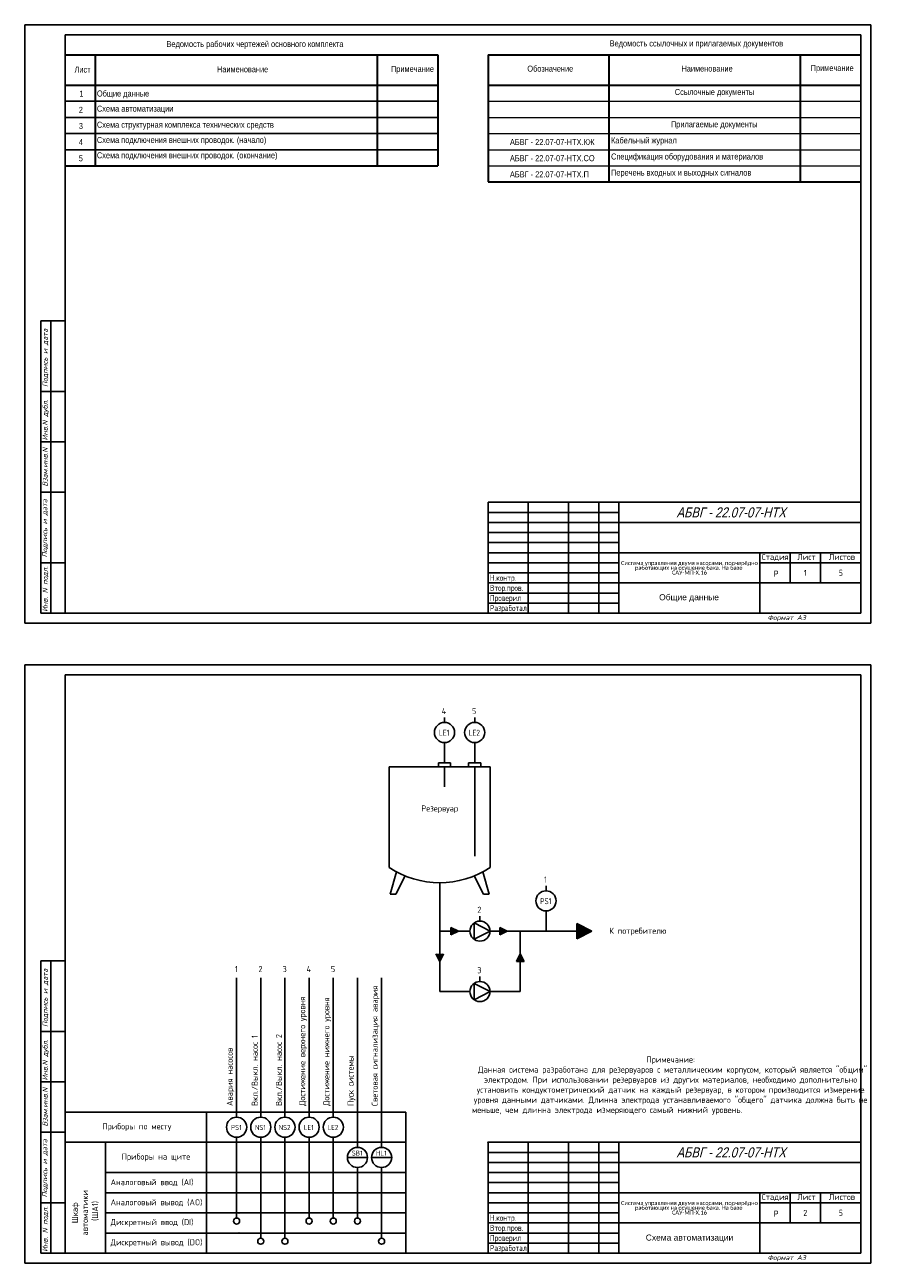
# Model space of a CAD drawing. Header units: millimetres. Extents: x 2325 to 2747, y 707 to 2640.
# Tile 3 of 4: x 2325 to 2747, y 1697 to 2311. Entities that reach past the tile are written whole.
import ezdxf
from ezdxf.enums import TextEntityAlignment as Align

# ---------------------------------------------------------------- set-up
doc = ezdxf.new("R2010")
doc.units = ezdxf.units.MM
for name, color, linetype in [('_FORMAT OSNOVNAJA', 1, 'Continuous'), ('_KIP_NOVOE', 3, 'Continuous'), ('_TABLITSA OSNOVNAJA', 3, 'Continuous'), ('_TABLITSA TONKAJA', 2, 'Continuous'), ('Текст', 7, 'Continuous'), ('Форматка', 4, 'Continuous')]:
    doc.layers.add(name, color=color, linetype=linetype)
doc.layers.add('_Таблицы', color=7, linetype='Continuous', lineweight=15)
doc.layers.add('Слой1', color=10, linetype='Continuous', lineweight=200, plot=False)
doc.styles.add('35', font='romans.shx', dxfattribs={"width": 0.7, "oblique": 15, "height": 3.5})
doc.styles.add('Arial', font='arial.ttf')
doc.styles.add('Romans8', font='romans8.shx', dxfattribs={"width": 0.8, "height": 3})

msp = doc.modelspace()

# ---------------------------------------------------------------- hatches: boundary and pattern name
at = {"ltscale": 10}
h = msp.add_hatch(color=256, dxfattribs=at)
h.dxf.hatch_style = 1
h.paths.add_polyline_path([(2540.17, 1861.65), (2536.42, 1863.52), (2536.42, 1859.77)])
h = msp.add_hatch(color=256, dxfattribs=at)
h.dxf.hatch_style = 1
h.paths.add_polyline_path([(2564.49, 1861.65), (2560.74, 1863.52), (2560.74, 1859.77)])
h = msp.add_hatch(color=256, dxfattribs=at)
h.dxf.hatch_style = 1
h.paths.add_polyline_path([(2606.45, 1861.65), (2598.95, 1865.4), (2598.95, 1857.9)])
h = msp.add_hatch(color=256, dxfattribs=at)
h.dxf.hatch_style = 1
h.paths.add_polyline_path([(2530.91, 1846.65), (2532.78, 1850.4), (2529.03, 1850.4)])
h = msp.add_hatch(color=256, dxfattribs=at)
h.dxf.hatch_style = 1
h.paths.add_polyline_path([(2570.91, 1850.4), (2569.03, 1846.65), (2572.78, 1846.65)])

# ---------------------------------------------------------------- linework, layer by layer
at = {"color": 7, "linetype": 'Continuous', "lineweight": 30}
for p, q in [((2344.92, 2296.45), (2529.92, 2296.45)), ((2359.92, 2296.45), (2359.92, 2241.45)), ((2499.92, 2296.45), (2499.92, 2241.45)), ((2529.92, 2296.45), (2529.92, 2241.45)), ((2344.92, 2281.45), (2529.92, 2281.45)), ((2344.92, 2241.45), (2529.92, 2241.45))]:
    msp.add_line(p, q, dxfattribs=at)
at = {"color": 7, "linetype": 'Continuous', "lineweight": -3}
for p, q in [((2344.92, 2273.45), (2529.92, 2273.45)), ((2344.92, 2265.45), (2529.92, 2265.45)), ((2344.92, 2257.45), (2529.92, 2257.45)), ((2344.92, 2249.45), (2529.92, 2249.45))]:
    msp.add_line(p, q, dxfattribs=at)
at = {"color": 7, "ltscale": 10}
for p, q in [((2533.29, 1965.21), (2533.29, 1967.71)), ((2548.29, 1965.21), (2548.29, 1967.71)), ((2583.7, 1881.65), (2583.7, 1884.15)), ((2550.91, 1866.65), (2550.91, 1869.15)), ((2536.42, 1863.52), (2536.42, 1859.77)), ((2536.42, 1863.52), (2540.17, 1861.65)), ((2547.97, 1857.6), (2547.97, 1865.69)), ((2555.91, 1861.65), (2547.97, 1865.69)), ((2560.74, 1863.52), (2560.74, 1859.77)), ((2560.74, 1863.52), (2564.49, 1861.65)), ((2598.95, 1865.4), (2598.95, 1857.9)), ((2598.95, 1865.4), (2606.45, 1861.65)), ((2540.17, 1861.65), (2536.42, 1859.77)), ((2555.91, 1861.65), (2547.97, 1857.6)), ((2564.49, 1861.65), (2560.74, 1859.77)), ((2606.45, 1861.65), (2598.95, 1857.9)), ((2530.91, 1846.65), (2529.03, 1850.4)), ((2532.78, 1850.4), (2530.91, 1846.65)), ((2569.03, 1846.65), (2570.91, 1850.4)), ((2570.91, 1850.4), (2572.78, 1846.65)), ((2569.03, 1846.65), (2572.78, 1846.65)), ((2430.09, 1769.34), (2430.09, 1838.45)), ((2442.09, 1769.34), (2442.09, 1838.45)), ((2454.09, 1769.34), (2454.09, 1838.45)), ((2466.09, 1769.34), (2466.09, 1838.45)), ((2478.09, 1769.34), (2478.09, 1838.45)), ((2490.09, 1754.34), (2490.09, 1838.45)), ((2502.09, 1754.34), (2502.09, 1838.45)), ((2550.91, 1836.65), (2550.91, 1839.15)), ((2547.97, 1827.6), (2547.97, 1835.69)), ((2555.91, 1831.65), (2547.97, 1835.69)), ((2555.91, 1831.65), (2547.97, 1827.6)), ((2514.03, 1771.84), (2344.95, 1771.84)), ((2415.09, 1771.84), (2415.09, 1701.84)), ((2415.09, 1771.84), (2415.09, 1756.84)), ((2514.03, 1771.84), (2514.03, 1701.84)), ((2430.09, 1759.34), (2430.09, 1719.27)), ((2442.09, 1759.34), (2442.09, 1709.27)), ((2454.09, 1759.34), (2454.09, 1709.27)), ((2466.09, 1759.34), (2466.09, 1719.27)), ((2478.09, 1759.34), (2478.09, 1719.27)), ((2514.03, 1756.84), (2344.95, 1756.84)), ((2431.23, 1756.84), (2344.95, 1756.84)), ((2364.95, 1701.84), (2364.95, 1756.84)), ((2415.09, 1756.84), (2415.09, 1741.84)), ((2431.23, 1741.84), (2364.95, 1741.84)), ((2415.09, 1741.84), (2415.09, 1731.84)), ((2431.23, 1741.84), (2514.03, 1741.84)), ((2490.09, 1744.34), (2490.09, 1719.27)), ((2502.09, 1744.34), (2502.09, 1709.27)), ((2415.09, 1731.84), (2364.95, 1731.84)), ((2415.09, 1731.84), (2514.03, 1731.84)), ((2415.09, 1731.84), (2415.09, 1721.84)), ((2415.09, 1721.84), (2364.95, 1721.84)), ((2415.09, 1721.84), (2514.03, 1721.84)), ((2415.09, 1721.84), (2415.09, 1711.84)), ((2415.09, 1711.84), (2364.95, 1711.84)), ((2415.09, 1711.84), (2514.03, 1711.84)), ((2415.09, 1711.84), (2415.09, 1701.84))]:
    msp.add_line(p, q, dxfattribs=at)
for p, q in [((2533.29, 1945.21), (2533.29, 1955.21)), ((2548.29, 1945.21), (2548.29, 1955.21)), ((2505.91, 1943.21), (2555.91, 1943.21)), ((2505.91, 1943.21), (2505.91, 1893.21)), ((2536.29, 1945.21), (2530.29, 1945.21)), ((2530.29, 1945.21), (2530.29, 1943.21)), ((2533.29, 1943.21), (2533.29, 1933.21)), ((2536.29, 1943.21), (2536.29, 1945.21)), ((2542.51, 1943.21), (2548.51, 1943.21)), ((2551.29, 1945.21), (2545.29, 1945.21)), ((2545.29, 1945.21), (2545.29, 1943.21)), ((2548.29, 1943.21), (2548.29, 1898.92)), ((2551.29, 1943.21), (2551.29, 1945.21)), ((2555.91, 1943.21), (2555.91, 1893.21)), ((2509.43, 1891.09), (2506.3, 1879.92)), ((2509.15, 1879.92), (2513.74, 1889.04)), ((2552.67, 1879.92), (2548.08, 1889.04)), ((2552.39, 1891.09), (2555.52, 1879.92)), ((2530.91, 1861.65), (2530.91, 1885.64)), ((2506.3, 1879.92), (2509.15, 1879.92)), ((2555.52, 1879.92), (2552.67, 1879.92)), ((2583.7, 1861.65), (2583.7, 1871.65)), ((2545.91, 1861.65), (2530.91, 1861.65)), ((2530.91, 1861.65), (2530.91, 1831.65)), ((2555.91, 1861.65), (2598.95, 1861.65)), ((2570.91, 1831.65), (2570.91, 1861.65)), ((2430.09, 1828.45), (2430.09, 1838.45)), ((2466.09, 1828.45), (2466.09, 1838.45)), ((2530.91, 1831.65), (2545.91, 1831.65)), ((2555.91, 1831.65), (2570.91, 1831.65)), ((2485.09, 1749.34), (2495.09, 1749.34)), ((2497.09, 1749.34), (2507.09, 1749.34))]:
    msp.add_line(p, q)
for centre, radius in [((2533.29, 1960.21), 5), ((2548.29, 1960.21), 5), ((2583.7, 1876.65), 5), ((2550.91, 1861.65), 5), ((2550.91, 1831.65), 5), ((2430.09, 1764.34), 5), ((2442.09, 1764.34), 5), ((2454.09, 1764.34), 5), ((2466.09, 1764.34), 5), ((2478.09, 1764.34), 5), ((2490.09, 1749.34), 5), ((2502.09, 1749.34), 5), ((2430.09, 1717.77), 1.5), ((2466.09, 1717.77), 1.5), ((2478.09, 1717.77), 1.5), ((2490.09, 1717.77), 1.5), ((2442.09, 1707.77), 1.5), ((2454.09, 1707.77), 1.5), ((2502.09, 1707.77), 1.5)]:
    msp.add_circle(centre, radius, dxfattribs=at)
msp.add_arc((2530.91, 1930.69), 45.05, 236.29667, 303.70333)
msp.add_point((2554.92, 1756.84))
at = {"color": 7}
for p in [(2431.23, 1721.84), (2431.23, 1711.84)]:
    msp.add_point(p, dxfattribs=at)
at = {"layer": '_FORMAT OSNOVNAJA', "color": 7}
for p, q in [((2554.92, 2074.45), (2554.92, 2019.45)), ((2739.92, 2074.45), (2554.92, 2074.45)), ((2554.92, 1756.84), (2554.92, 1701.84)), ((2739.92, 1756.84), (2554.92, 1756.84))]:
    msp.add_line(p, q, dxfattribs=at)
at = {"layer": '_TABLITSA OSNOVNAJA', "color": 7}
for p, q in [((2574.92, 2074.45), (2574.92, 2019.45)), ((2594.92, 2019.45), (2594.92, 2074.45)), ((2609.92, 2074.45), (2609.92, 2019.45)), ((2619.92, 2019.45), (2619.92, 2074.45)), ((2739.92, 2064.45), (2619.92, 2064.45)), ((2619.92, 2049.45), (2739.92, 2049.45)), ((2689.92, 2049.45), (2689.92, 2019.45)), ((2704.92, 2034.45), (2704.92, 2049.45)), ((2719.92, 2049.45), (2719.92, 2034.45)), ((2689.92, 2044.45), (2739.92, 2044.45)), ((2739.92, 2034.45), (2619.92, 2034.45)), ((2574.92, 1756.84), (2574.92, 1701.84)), ((2594.92, 1701.84), (2594.92, 1756.84)), ((2609.92, 1756.84), (2609.92, 1701.84)), ((2619.92, 1701.84), (2619.92, 1756.84)), ((2739.92, 1746.84), (2619.92, 1746.84)), ((2619.92, 1731.84), (2739.92, 1731.84)), ((2689.92, 1731.84), (2689.92, 1701.84)), ((2704.92, 1716.84), (2704.92, 1731.84)), ((2719.92, 1731.84), (2719.92, 1716.84)), ((2689.92, 1726.84), (2739.92, 1726.84)), ((2739.92, 1716.84), (2619.92, 1716.84))]:
    msp.add_line(p, q, dxfattribs=at)
at = {"layer": '_TABLITSA TONKAJA', "color": 7}
for p, q in [((2554.92, 2069.45), (2619.92, 2069.45)), ((2554.92, 2064.45), (2619.92, 2064.45)), ((2619.92, 2059.45), (2554.92, 2059.45)), ((2619.92, 2059.45), (2554.92, 2059.45)), ((2554.92, 2054.45), (2619.92, 2054.45)), ((2554.92, 2054.45), (2619.92, 2054.45)), ((2554.92, 2049.45), (2619.92, 2049.45)), ((2554.92, 2049.45), (2619.92, 2049.45)), ((2619.92, 2044.45), (2554.92, 2044.45)), ((2619.92, 2044.45), (2554.92, 2044.45)), ((2554.92, 2039.45), (2619.92, 2039.45)), ((2554.92, 2039.45), (2619.92, 2039.45)), ((2619.92, 2034.45), (2554.92, 2034.45)), ((2619.92, 2034.45), (2554.92, 2034.45)), ((2619.92, 2029.45), (2554.92, 2029.45)), ((2619.92, 2029.45), (2554.92, 2029.45)), ((2554.92, 2024.45), (2619.92, 2024.45)), ((2554.92, 2024.45), (2619.92, 2024.45)), ((2554.92, 1751.84), (2619.92, 1751.84)), ((2554.92, 1746.84), (2619.92, 1746.84)), ((2619.92, 1741.84), (2554.92, 1741.84)), ((2619.92, 1741.84), (2554.92, 1741.84)), ((2554.92, 1736.84), (2619.92, 1736.84)), ((2554.92, 1736.84), (2619.92, 1736.84)), ((2554.92, 1731.84), (2619.92, 1731.84)), ((2554.92, 1731.84), (2619.92, 1731.84)), ((2619.92, 1726.84), (2554.92, 1726.84)), ((2619.92, 1726.84), (2554.92, 1726.84)), ((2554.92, 1721.84), (2619.92, 1721.84)), ((2554.92, 1721.84), (2619.92, 1721.84)), ((2619.92, 1716.84), (2554.92, 1716.84)), ((2619.92, 1716.84), (2554.92, 1716.84)), ((2619.92, 1711.84), (2554.92, 1711.84)), ((2619.92, 1711.84), (2554.92, 1711.84)), ((2554.92, 1706.84), (2619.92, 1706.84)), ((2554.92, 1706.84), (2619.92, 1706.84))]:
    msp.add_line(p, q, dxfattribs=at)
at = {"layer": '_Таблицы', "color": 7, "linetype": 'Continuous', "lineweight": 30}
for p, q in [((2554.92, 2296.45), (2739.92, 2296.45)), ((2554.92, 2296.45), (2554.92, 2233.45)), ((2614.92, 2296.45), (2614.92, 2233.45)), ((2709.92, 2296.45), (2709.92, 2233.45)), ((2554.92, 2281.45), (2739.92, 2281.45)), ((2554.92, 2233.45), (2739.92, 2233.45))]:
    msp.add_line(p, q, dxfattribs=at)
at = {"layer": '_Таблицы', "color": 7, "linetype": 'Continuous', "lineweight": 15}
for p, q in [((2554.92, 2273.45), (2739.92, 2273.45)), ((2554.92, 2265.45), (2739.92, 2265.45)), ((2554.92, 2257.45), (2739.92, 2257.45)), ((2554.92, 2249.45), (2739.92, 2249.45)), ((2554.92, 2241.45), (2739.92, 2241.45))]:
    msp.add_line(p, q, dxfattribs=at)
at = {"layer": 'Слой1', "color": 7, "lineweight": -3}
for p, q in [((2324.92, 2311.45), (2324.92, 2014.45)), ((2324.92, 2311.45), (2324.92, 2014.45)), ((2744.92, 2311.45), (2744.92, 2014.45)), ((2744.92, 2311.45), (2744.92, 2014.45)), ((2744.92, 2311.45), (2744.92, 2014.45)), ((2744.92, 2311.45), (2744.92, 2014.45)), ((2744.92, 2311.45), (2744.92, 2014.45)), ((2324.92, 1993.84), (2324.92, 1696.84)), ((2324.92, 1993.84), (2324.92, 1696.84)), ((2744.92, 1993.84), (2744.92, 1696.84)), ((2744.92, 1993.84), (2744.92, 1696.84)), ((2744.92, 1993.84), (2744.92, 1696.84)), ((2744.92, 1993.84), (2744.92, 1696.84)), ((2744.92, 1993.84), (2744.92, 1696.84))]:
    msp.add_line(p, q, dxfattribs=at)
at = {"layer": 'Слой1', "color": 7, "linetype": 'ByBlock', "lineweight": -3, "ltscale": 0.4}
for p, q in [((2324.92, 2311.45), (2534.92, 2311.45)), ((2530.4, 2311.45), (2744.92, 2311.45)), ((2324.92, 2014.45), (2744.92, 2014.45)), ((2324.92, 2014.45), (2534.92, 2014.45)), ((2324.92, 2014.45), (2534.92, 2014.45)), ((2324.92, 1993.84), (2534.92, 1993.84)), ((2530.4, 1993.84), (2744.92, 1993.84)), ((2324.92, 1696.84), (2744.92, 1696.84)), ((2324.92, 1696.84), (2534.92, 1696.84)), ((2324.92, 1696.84), (2534.92, 1696.84))]:
    msp.add_line(p, q, dxfattribs=at)
at = {"layer": 'Форматка', "color": 7, "lineweight": -3}
for p, q in [((2344.92, 2019.45), (2344.92, 2306.45)), ((2344.92, 2306.45), (2739.92, 2306.45)), ((2739.92, 2306.45), (2739.92, 2019.45)), ((2344.92, 2164.45), (2332.92, 2164.45)), ((2332.92, 2019.45), (2332.92, 2164.45)), ((2337.92, 2019.45), (2337.92, 2164.45)), ((2344.92, 2129.45), (2332.92, 2129.45)), ((2344.92, 2104.45), (2332.92, 2104.45)), ((2344.92, 2079.45), (2332.92, 2079.45)), ((2344.92, 2044.45), (2332.92, 2044.45)), ((2739.92, 2019.45), (2332.92, 2019.45)), ((2344.92, 1701.84), (2344.92, 1988.84)), ((2344.92, 1988.84), (2739.92, 1988.84)), ((2739.92, 1988.84), (2739.92, 1701.84)), ((2344.92, 1846.84), (2332.92, 1846.84)), ((2332.92, 1701.84), (2332.92, 1846.84)), ((2337.92, 1701.84), (2337.92, 1846.84)), ((2344.92, 1811.84), (2332.92, 1811.84)), ((2344.92, 1786.84), (2332.92, 1786.84)), ((2344.92, 1761.84), (2332.92, 1761.84)), ((2344.92, 1726.84), (2332.92, 1726.84)), ((2739.92, 1701.84), (2332.92, 1701.84))]:
    msp.add_line(p, q, dxfattribs=at)

# ---------------------------------------------------------------- texts
at = {"lineweight": -3, "style": 'Arial', "oblique": 15, "width": 0.8}
for p in [(2702.68, 2069.43), (2702.68, 1751.83)]:
    msp.add_text('АБВГ - 22.07-07-НТХ', height=5, dxfattribs=at).set_placement(p, align=Align.MIDDLE_RIGHT)
at = {"color": 7, "style": 'Arial', "width": 0.8}
for p in [(2696.69, 2037.57), (2696.69, 1719.96)]:
    msp.add_text('Р', height=3, dxfattribs=at).set_placement(p)
at = {"color": 7, "linetype": 'Continuous', "lineweight": -3, "char_height": 3, "style": 'Romans8'}
for s, insert, width, attachment_point in [('{\\fArial|b0|i0|c204|p34;Ведомость рабочих чертежей основного комплекта }', (2439.22, 2301.45), 112.3143, 5), ('\\W0.8;{\\fArial|b0|i0|c204|p34;Лист\\fArial|b0|i0|c0|p34;}', (2349.62, 2290.72), 7.0805, 1), ('\\W0.8;{\\fArial|b0|i0|c204|p34;Наименование}', (2420.36, 2290.85), 31.1111, 1), ('\\W0.8;{\\fArial|b0|i0|c204|p34;Примечание}', (2506.74, 2291.05), 19.9556, 1), ('\\fArial|b0|i0|c0|p34;\\W0.8000000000;\\T1.0000000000;\\o\\l1', (2352.05, 2278.7), 2.0259, 1), ('\\pt24;{\\fArial|b0|i0|c204|p34;Общие данные}', (2360.74, 2278.84), 33.8261, 1), ('\\fArial|b0|i0|c0|p34;\\W0.8000000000;\\T1.0000000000;\\o\\l2', (2351.76, 2270.7), 2.2483, 1), ('\\pt24;{\\fArial|b0|i0|c204|p34;Схема автоматизации}', (2360.74, 2271.34), 122.9431, 1), ('\\fArial|b0|i0|c0|p34;\\W0.8000000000;\\T1.0000000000;\\o\\l3', (2351.76, 2262.72), 2.2128, 1), ('\\pt24;{\\fArial|b0|i0|c204|p34;Схема структурная комплекса технических средств}', (2360.74, 2263.34), 122.9431, 1), ('\\pt24;{\\fArial|b0|i0|c204|p34;Схема подключения внешних проводок. (начало)}', (2360.74, 2255.79), 122.9431, 1), ('\\fArial|b0|i0|c0|p34;\\W0.8000000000;\\T1.0000000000;\\o\\l4', (2351.73, 2254.7), 2.2947, 1), ('{\\fArial|b0|i0|c204|p34;5}', (2351.73, 2246.7), 2.2947, 1), ('\\pt24;{\\fArial|b0|i0|c204|p34;Схема подключения внешних проводок. (окончание)}', (2360.74, 2248.17), 122.9431, 1)]:
    msp.add_mtext(s, dxfattribs=dict(at, insert=insert, width=width, attachment_point=attachment_point))
at = {"width": 70, "attachment_point": 5, "line_spacing_factor": 0.7, "style": 'Arial'}
for s, insert, char_height in [('{\\fCalibri|b0|i0|c204|p34;\\H0.91667x;Система управления двумя насосами, поочерёдно работающих на осушение бака.\\fCalibri|b0|i0|c0|p34; \\fCalibri|b0|i0|c204|p34;На базе \\H1.8129x; \\H0.5516x;САУ-МП-Х.16\\H1.8265x; }', (2654.92, 2041.95), 2.2), ('Общие данные', (2654.71, 2026.93), 3), ('{\\fCalibri|b0|i0|c204|p34;\\H0.91667x;Система управления двумя насосами, поочерёдно работающих на осушение бака.\\fCalibri|b0|i0|c0|p34; \\fCalibri|b0|i0|c204|p34;На базе \\H1.8129x; \\H0.5516x;САУ-МП-Х.16\\H1.8265x; }', (2654.92, 1724.34), 2.2)]:
    msp.add_mtext(s, dxfattribs=dict(at, insert=insert, char_height=char_height))
at = {"layer": '_KIP_NOVOE', "color": 7, "style": 'Arial'}
msp.add_text('Схема автоматизации', height=3, dxfattribs=at).set_placement((2633.23, 1708.08))
at = {"layer": '_Таблицы', "color": 7, "linetype": 'Continuous', "lineweight": 15, "char_height": 3, "attachment_point": 1, "style": 'Romans8'}
for s, insert, width in [('\\W0.8;{\\fArial|b0|i0|c204|p34;Ведомость ссылочных и прилагаемых документов\\fArial|b0|i0|c0|p34;}', (2615.31, 2303.69), 104.4471), ('\\W0.8;{\\fArial|b0|i0|c204|p34;Обозначение\\fArial|b0|i0|c0|p34;}', (2574.43, 2291.19), 25.8667), ('\\W0.8;{\\fArial|b0|i0|c204|p34;Наименование\\fArial|b0|i0|c0|p34;}', (2650.95, 2291.23), 26.2507), ('\\W0.8;{\\fArial|b0|i0|c204|p34;Примечание\\fArial|b0|i0|c0|p34;}', (2715.11, 2291.47), 20.9067), ('\\W0.8;{\\fArial|b0|i0|c204|p34;Ссылочные документы\\fArial|b0|i0|c0|p34;}', (2647.64, 2279.59), 39.5222), ('\\W0.8;{\\fArial|b0|i0|c204|p34;Прилагаемые документы\\fArial|b0|i0|c0|p34;}', (2645.73, 2263.57), 39.3444), ('\\W0.8;{\\fArial|b0|i0|c204|p34;Кабельный журнал\\fArial|b0|i0|c0|p34;}', (2615.99, 2255.58), 34.895), ('{\\fArial|b0|i0|c204|p34;АБВГ \\fArial|b0|i0|c0|p34;- 22.07-07-\\fArial|b0|i0|c204|p34;НТХ.КЖ}', (2565.79, 2254.74), 41.8372), ('{\\fArial|b0|i0|c204|p34;АБВГ \\fArial|b0|i0|c0|p34;- 22.07-07-\\fArial|b0|i0|c204|p34;НТХ.СО}', (2565.79, 2246.74), 42.3515), ('\\W0.8;{\\fArial|b0|i0|c204|p34;Спецификация оборудования и материалов\\fArial|b0|i0|c0|p34;}', (2615.99, 2247.58), 84.3588), ('{\\fArial|b0|i0|c204|p34;АБВГ \\fArial|b0|i0|c0|p34;- 22.07-07-\\fArial|b0|i0|c204|p34;НТХ.П}', (2565.79, 2238.74), 37.5879), ('{\\fArial|b0|i0|c204|p34;Перечень входных и выходных сигналов}', (2615.99, 2239.58), 66.0889)]:
    msp.add_mtext(s, dxfattribs=dict(at, insert=insert, width=width))
at = {"layer": 'Текст', "color": 7, "ltscale": 6.666667, "style": 'Romans8'}
for s, insert, char_height, width, attachment_point in [('Стадия', (2697.42, 2048.84), 3, 15, 2), ('\\pi3.55;Лист', (2704.92, 2048.84), 3, 15, 1), ('\\pi4.1499;Листов', (2719.92, 2048.84), 3, 20, 1), ('4', (2533.03, 1970.83), 3, 11.3228, 5), ('5', (2548.03, 1970.83), 3, 11.3228, 5), ('{\\W0.7;LE1}', (2533.13, 1960.08), 3, 11.3228, 5), ('{\\W0.7;LE2}', (2548.13, 1960.08), 3, 11.3228, 5), ('Резервуар', (2530.91, 1922.13), 3, 50, 5), ('1', (2583.44, 1887.26), 3, 11.3228, 5), ('{\\W0.7;PS1}', (2583.55, 1876.52), 3, 11.3228, 5), ('2', (2550.64, 1872.26), 3, 11.3228, 5), ('К потребителю', (2629.25, 1861.41), 3, 41.4461, 5), ('1', (2429.94, 1842.8), 3, 11.3228, 5), ('2', (2441.94, 1842.8), 3, 11.3228, 5), ('3', (2453.94, 1842.8), 3, 11.3228, 5), ('4', (2465.94, 1842.8), 3, 11.3228, 5), ('5', (2477.94, 1842.8), 3, 11.3228, 5), ('3', (2550.64, 1842.26), 3, 11.3228, 5), ('Примечание:^I\\P^IДанная система разработана для резервуаров с металлическим корпусом, который является "общим" электродом. При использовании резервуаров из других материалов, необходимо дополнительно установить кондуктометрический датчик на каждый резервуар, в котором производится измерение уровня данными датчиками. Длинна электрода устанавливаемого "общего" датчика должна быть не меньше, чем длинна электрода измеряющего самый нижний уровень.                                                  {\\H3.3333e-006x;.}   ', (2645.56, 1784.43), 3, 181.2748, 5), ('Приборы по месту', (2380.52, 1764.34), 3, 41.4461, 5), ('PS1', (2429.94, 1764.21), 2.5, 11.3228, 5), ('NS1', (2441.94, 1764.21), 2.5, 11.3228, 5), ('NS2', (2453.94, 1764.21), 2.5, 11.3228, 5), ('LE1', (2465.94, 1764.21), 2.5, 11.3228, 5), ('LE2', (2477.94, 1764.21), 2.5, 11.3228, 5), ('SB1', (2489.94, 1751.46), 2.5, 11.3228, 5), ('HL1', (2501.94, 1751.46), 2.5, 11.3228, 5), ('Приборы на щите', (2390.02, 1749.34), 3, 50.1488, 5), ('Аналоговый ввод (AI)', (2367.53, 1736.84), 3, 49.5065, 4), ('Аналоговый вывод (AO)', (2367.53, 1726.84), 3, 49.5065, 4), ('Стадия', (2697.42, 1731.23), 3, 15, 2), ('\\pi3.55;Лист', (2704.92, 1731.23), 3, 15, 1), ('\\pi4.1499;Листов', (2719.92, 1731.23), 3, 20, 1), ('Дискретный ввод (DI)', (2367.53, 1716.84), 3, 49.5065, 4), ('Дискретный вывод (DO)', (2367.53, 1706.84), 3, 49.5065, 4)]:
    msp.add_mtext(s, dxfattribs=dict(at, insert=insert, char_height=char_height, width=width, attachment_point=attachment_point))
at = {"layer": 'Текст', "color": 7, "ltscale": 100, "char_height": 3, "attachment_point": 5, "style": 'Romans8'}
for s, insert, width in [('\\A1;1', (2712.42, 2039.45), 15), ('\\A1;5', (2730.05, 2039.45), 19.7446), ('\\A1;2', (2712.42, 1721.84), 15), ('\\A1;5', (2730.05, 1721.84), 19.7446)]:
    msp.add_mtext(s, dxfattribs=dict(at, insert=insert, width=width))
at = {"layer": 'Текст', "color": 7, "char_height": 3, "width": 21.4279, "attachment_point": 1, "style": 'Romans8'}
for insert in [(2555.87, 2053.49), (2555.87, 1735.88)]:
    msp.add_mtext('{\\W0.7;\\P\\P\\PН.контр.   \\PВтор.пров.\\PПроверил\\PРазработал}', dxfattribs=dict(at, insert=insert))
at = {"layer": 'Текст', "color": 7, "ltscale": 6.666667, "char_height": 3, "rotation": 90, "style": 'Romans8'}
for s, insert, width, attachment_point in [('Световая сигнализация авария', (2499.09, 1774.87), 155.893, 4), ('Достижение верхнего уровня', (2463.09, 1774.87), 155.893, 4), ('Достижение нижнего уровня', (2475.09, 1774.87), 155.893, 4), ('Вкл./Выкл. насос 1', (2439.09, 1774.87), 155.893, 4), ('Вкл./Выкл. насос 2', (2451.09, 1774.87), 155.893, 4), ('Авария насосов', (2427.09, 1774.87), 155.893, 4), ('Пуск системы', (2487.09, 1774.87), 155.893, 4), ('Шкаф \\Pавтоматики\\P (ША1)', (2354.95, 1721.84), 40, 5)]:
    msp.add_mtext(s, dxfattribs=dict(at, insert=insert, width=width, attachment_point=attachment_point))
at = {"layer": 'Форматка', "color": 7, "lineweight": -3, "style": '35', "oblique": 15, "width": 0.9}
for s, p in [('Подпись и дата', (2336.26, 2131.69)), ('Инв.N дубл.', (2336.26, 2105.15)), ('Взам.инв.N', (2336.26, 2082.27)), ('Подпись и дата', (2336.06, 2047.12)), ('Инв. N подл.', (2336.26, 2020.08)), ('Подпись и дата', (2336.26, 1814.08)), ('Инв.N дубл.', (2336.26, 1787.54)), ('Взам.инв.N', (2336.26, 1764.67)), ('Подпись и дата', (2336.06, 1729.51)), ('Инв. N подл.', (2336.26, 1702.47))]:
    msp.add_text(s, height=2.5, rotation=90, dxfattribs=at).set_placement(p)
at = {"layer": 'Форматка', "color": 7, "lineweight": -3, "style": '35', "oblique": 15}
for p in [(2693.64, 2015.98), (2693.64, 1698.37)]:
    msp.add_text('Формат А3', height=2.5, dxfattribs=at).set_placement(p)

doc.saveas('drawing.dxf')
